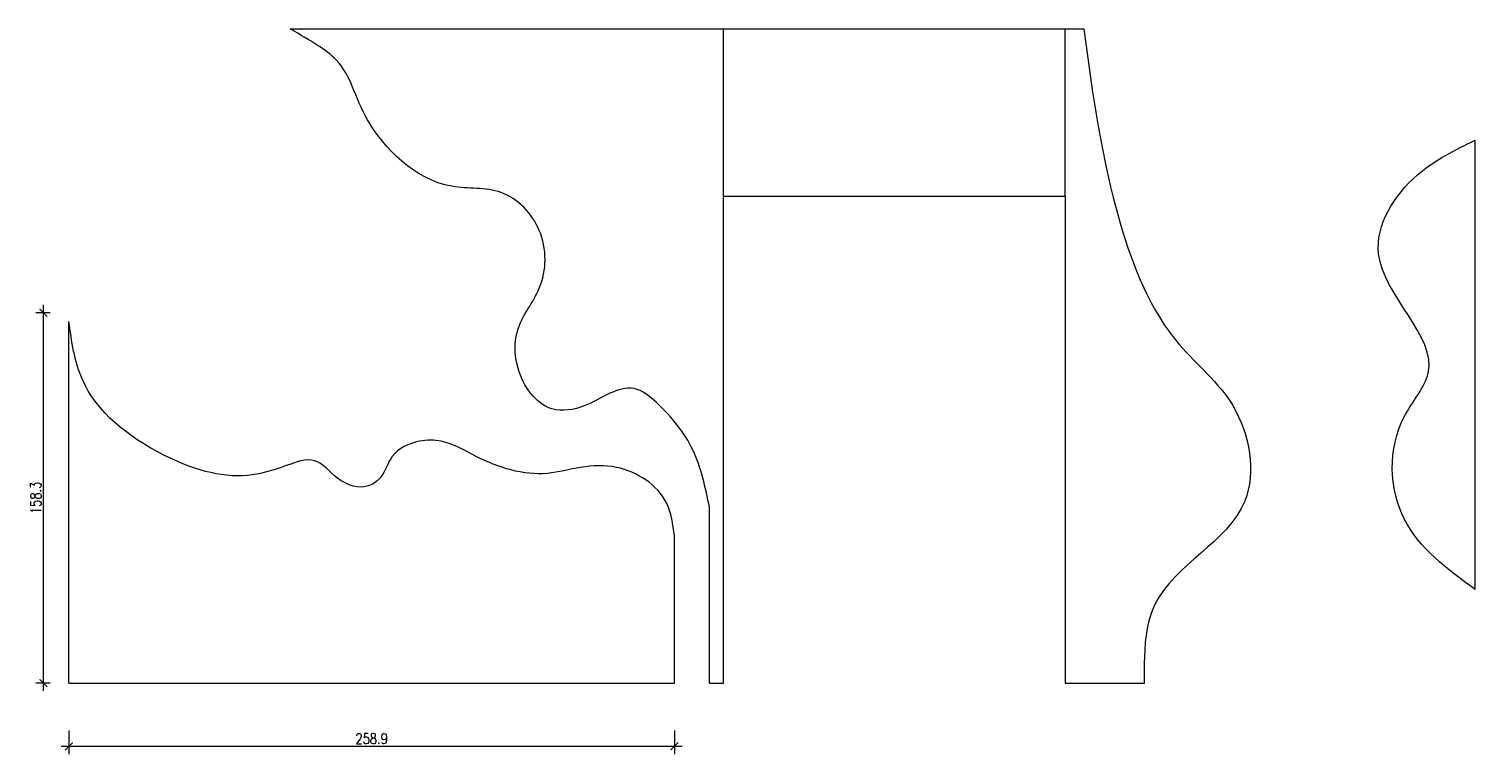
# Model space of a CAD drawing. Header units: millimetres. Extents: x 2284 to 2903, y 911 to 1221.
import ezdxf

# ---------------------------------------------------------------- set-up
doc = ezdxf.new("R2010")
doc.units = ezdxf.units.MM
doc.layers.add('+ A_MEBLE_ŚREDNIA', color=124, linetype='Continuous', lineweight=13)
doc.layers.add('+ A_WYMIARY', color=1, linetype='Continuous', lineweight=15)
doc.styles.add('+SIMPLEX', font='simplex.shx', dxfattribs={"width": 0.8})
doc.dimstyles.new('+1_33_2', dxfattribs={"dimtxt": 5.28, "dimasz": 3.3, "dimexe": 3.3, "dimexo": 8, "dimgap": 1, "dimtad": 1, "dimdec": 1, "dimzin": 12, "dimdsep": 46, "dimtxsty": '+SIMPLEX', "dimblk": 'ARCHTICK', "dimcen": 3.3, "dimdle": 3.3, "dimclrd": 256, "dimclre": 256, "dimclrt": 4, "dimazin": 3, "dimtm": 1e-09, "dimtfac": 1, "dimtdec": 1, "dimtmove": 0, "dimatfit": 2, "dimldrblk": 'ARCHTICK', "dimfxl": 6.7, "dimfxlon": 1, "dimlwd": 0, "dimlwe": 0, "dimarcsym": 0})

# ---------------------------------------------------------------- blocks, each defined once
blk = doc.blocks.new('_ArchTick')
at = {"color": 0, "linetype": 'ByBlock', "const_width": 0.15}
blk.add_lwpolyline([(-0.5, -0.5), (0.5, 0.5)], dxfattribs=at)
blk = doc.blocks.new('*D7')
at = {"layer": '+ A_WYMIARY', "lineweight": 0, "transparency": 16777216}
for p, q in [((2301.48, 920.7), (2301.48, 910.7)), ((2560.36, 920.7), (2560.36, 910.7)), ((2298.18, 914), (2563.66, 914))]:
    blk.add_line(p, q, dxfattribs=at)
at = {"layer": 'Defpoints', "color": 0, "transparency": 16777216}
for p in [(2301.48, 941.02), (2560.36, 941.02), (2560.36, 914)]:
    blk.add_point(p, dxfattribs=at)
at = {"layer": '+ A_WYMIARY', "lineweight": 0, "transparency": 16777216, "xscale": 3.3, "yscale": 3.3, "zscale": 3.3, "rotation": 180}
blk.add_blockref('_ArchTick', (2301.48, 914), dxfattribs=at)
at = {"layer": '+ A_WYMIARY', "lineweight": 0, "transparency": 16777216, "xscale": 3.3, "yscale": 3.3, "zscale": 3.3}
blk.add_blockref('_ArchTick', (2560.36, 914), dxfattribs=at)
at = {"layer": '+ A_WYMIARY', "color": 4, "transparency": 16777216, "insert": (2430.92, 917.25), "char_height": 4.5, "attachment_point": 5, "style": '+SIMPLEX', "bg_fill": 3, "box_fill_scale": 1.1, "bg_fill_color": 256, "bg_fill_true_color": 13158600, "bg_fill_transparency": 0}
blk.add_mtext('258.9', dxfattribs=at)
blk = doc.blocks.new('*D8')
at = {"layer": '+ A_WYMIARY', "lineweight": 0, "transparency": 16777216}
for p, q in [((2290.59, 937.72), (2290.59, 1102.57)), ((2293.48, 1099.27), (2287.29, 1099.27)), ((2293.48, 941.02), (2287.29, 941.02))]:
    blk.add_line(p, q, dxfattribs=at)
at = {"layer": 'Defpoints', "color": 0, "transparency": 16777216}
for p in [(2290.59, 1099.27), (2301.48, 1099.27), (2301.48, 941.02)]:
    blk.add_point(p, dxfattribs=at)
at = {"layer": '+ A_WYMIARY', "lineweight": 0, "transparency": 16777216, "xscale": 3.3, "yscale": 3.3, "zscale": 3.3}
for p, rotation in [((2290.59, 1099.27), 90), ((2290.59, 941.02), 270)]:
    blk.add_blockref('_ArchTick', p, dxfattribs=dict(at, rotation=rotation))
at = {"layer": '+ A_WYMIARY', "color": 4, "transparency": 16777216, "insert": (2287.34, 1020.14), "char_height": 4.5, "attachment_point": 5, "rotation": 90, "style": '+SIMPLEX', "bg_fill": 3, "box_fill_scale": 1.1, "bg_fill_color": 256, "bg_fill_true_color": 13158600, "bg_fill_transparency": 0}
blk.add_mtext('158.3', dxfattribs=at)

msp = doc.modelspace()

# ---------------------------------------------------------------- linework, layer by layer
at = {"layer": '+ A_MEBLE_ŚREDNIA'}
msp.add_lwpolyline([(2396.12, 1220.52), (2735.36, 1220.52)], dxfattribs=at)
at = {"layer": '+ A_MEBLE_ŚREDNIA', "ltscale": 7}
for points in [[(2581.36, 1149.02), (2581.36, 1220.52)], [(2727.36, 1149.02), (2727.36, 1220.52)], [(2902.68, 981.02), (2902.68, 1172.95)], [(2581.36, 941.02), (2581.36, 1149.02), (2727.36, 1149.02), (2727.36, 941.02)], [(2301.48, 941.02), (2301.48, 1095.58)], [(2575.36, 941.02), (2575.36, 1016.02)], [(2560.36, 941.02), (2560.36, 1004.02)], [(2761.36, 941.02), (2761.36, 951.02)], [(2301.48, 941.02), (2560.36, 941.02)], [(2575.36, 941.02), (2581.36, 941.02)], [(2727.36, 941.02), (2761.36, 941.02)]]:
    msp.add_lwpolyline(points, dxfattribs=at)
msp.add_open_spline([(2575.36, 1016.02), (2573.61, 1024.54), (2570.12, 1041.55), (2556.85, 1057.63), (2543.78, 1068.64), (2531.78, 1064.99), (2521.95, 1058.46), (2504.09, 1055.66), (2491.91, 1073.41), (2491.68, 1093.98), (2505.71, 1110.21), (2506.05, 1135.03), (2487.78, 1153.93), (2455.4, 1150.06), (2425.15, 1180.57), (2421.37, 1206.43), (2404.95, 1215.35), (2396.12, 1220.52)], degree=3, knots=[0, 0, 0, 0, 25.59955, 51.112626, 62.461429, 72.925255, 85.183041, 99.024681, 121.598871, 138.472059, 158.089411, 182.787048, 205.742587, 227.011357, 274.775514, 313.789169, 339.803508, 339.803508, 339.803508, 339.803508], dxfattribs=at)
for points in [[(2735.36, 1220.52), (2750.92, 1137.59), (2776.32, 1085.56), (2799.08, 1059.58), (2804.19, 1018.76), (2765.64, 974.28), (2761.78, 959.46), (2761.36, 951.02)], [(2902.68, 981.02), (2872.37, 1011.26), (2872.37, 1054.75), (2882.64, 1073.43), (2861.44, 1124.41), (2878.02, 1158.13), (2902.68, 1172.95)], [(2560.36, 1004.02), (2556.93, 1018.04), (2535.67, 1033.18), (2520.23, 1033.18), (2506.08, 1030.62), (2475.54, 1037.9), (2460.66, 1044.34), (2451.34, 1044.34), (2439.75, 1037.87), (2434.95, 1029.24), (2429.97, 1025.41), (2416.35, 1028.55), (2406.51, 1036.04), (2394.4, 1033.92), (2377.79, 1029.74), (2342.08, 1038.45), (2307.11, 1070.97), (2301.48, 1095.58)]]:
    msp.add_spline(points, degree=3, dxfattribs=at)

# ---------------------------------------------------------------- next in the draw order: dimensions: what is measured, and where the dimension line sits
at = {"layer": '+ A_WYMIARY'}
dim = msp.add_linear_dim(base=(2560.36, 914), p1=(2301.48, 941.02), p2=(2560.36, 941.02), dimstyle='+1_33_2', override={"dimtxt": 4.5, "dimtfill": 1}, dxfattribs=at)
dim.commit()
dim.dimension.update_dxf_attribs({"geometry": '*D7', "text_midpoint": (2430.92, 917.25)})

# ---------------------------------------------------------------- next in the draw order: dimensions: what is measured, and where the dimension line sits
dim = msp.add_linear_dim(base=(2290.58596847, 1099.26502432), p1=(2301.48300663, 941.01502432), p2=(2301.48300663, 1099.26502432), angle=90, dimstyle='+1_33_2', override={"dimtxt": 4.5, "dimtfill": 1}, dxfattribs=at)
dim.commit()
dim.dimension.update_dxf_attribs({"geometry": '*D8', "text_midpoint": (2287.33596847, 1020.14002432)})

doc.saveas('drawing.dxf')
